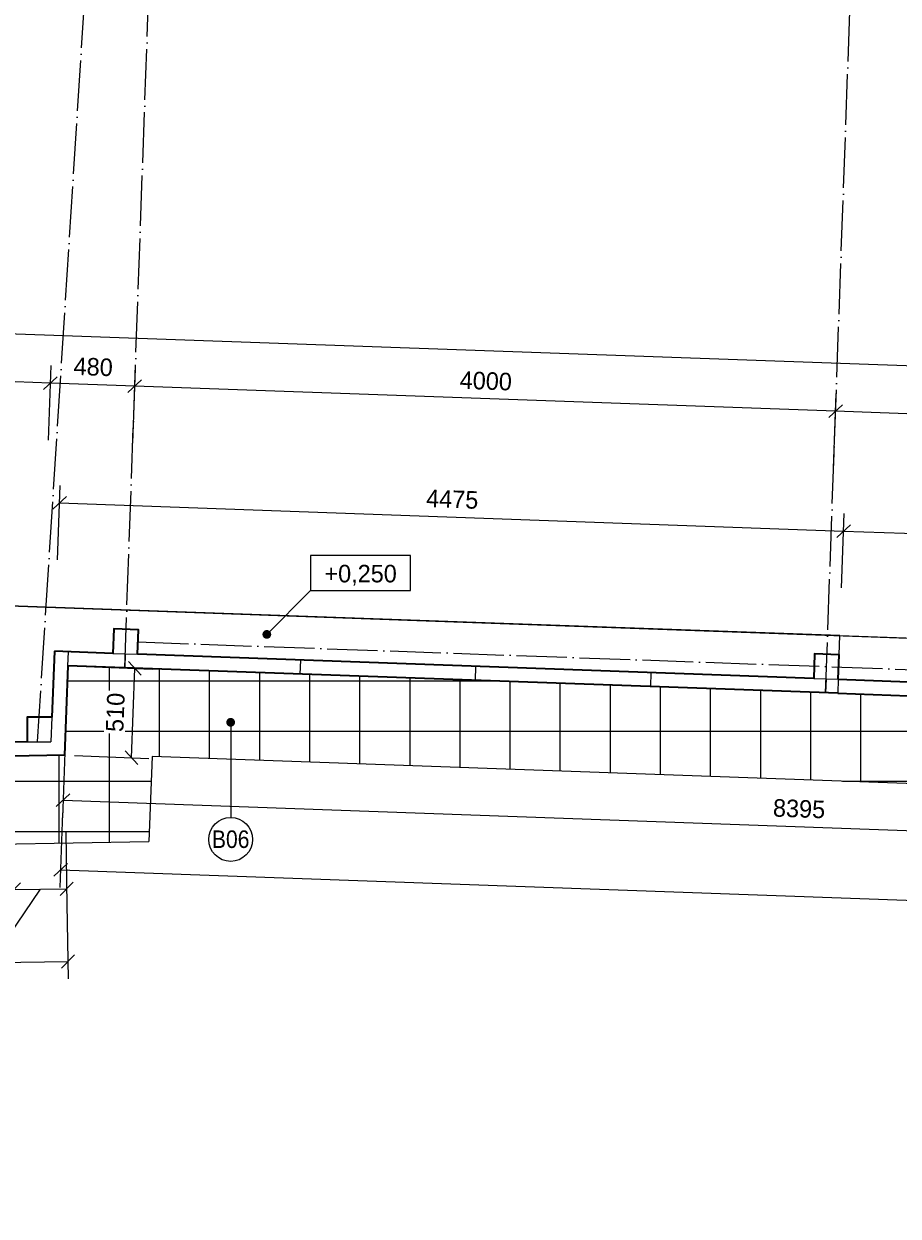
# Model space of a CAD drawing. Header units: millimetres. Extents: x -291499 to 405099, y -171163 to 417446.
# Tile 40 of 256: x -91450 to -86463, y 49246 to 56043. Entities that reach past the tile are written whole.
import ezdxf
from ezdxf.enums import TextEntityAlignment as Align

# ---------------------------------------------------------------- set-up
doc = ezdxf.new("R2010")
doc.units = ezdxf.units.MM
doc.header["$LTSCALE"] = 12
doc.header["$PDMODE"] = 35
doc.header["$PDSIZE"] = -4
doc.linetypes.add('ACAD_ISO04W100', pattern=[30, 24, -3, 0, -3])
for name, color, linetype, lineweight in [('BP_tenka', 82, 'Continuous', 9), ('BP_tlusta', 92, 'Continuous', 15), ('BP_velmi_tlusta', 92, 'Continuous', 35), ('koty', 6, 'Continuous', 9), ('srafy', 6, 'Continuous', 9), ('tlusta', 7, 'Continuous', 15), ('velmi_tlusta', 4, 'Continuous', 35)]:
    doc.layers.add(name, color=color, linetype=linetype, lineweight=lineweight)
doc.layers.add('netisk', color=30, linetype='Continuous', plot=False)
doc.layers.add('vyskove koty', color=6, linetype='Continuous')
doc.styles.add('laplan', font='txt', dxfattribs={"height": 2})
doc.styles.add('laplan N', font='txt')
doc.styles.add('pivovarska', font='txt')
doc.dimstyles.new('laplan', dxfattribs={"dimscale": 0, "dimtxt": 2, "dimasz": 1.5, "dimexe": 2, "dimexo": 0, "dimgap": 1, "dimtad": 1, "dimdec": 0, "dimrnd": 5, "dimzin": 1, "dimtxsty": 'laplan', "dimblk": 'OBLIQUE', "dimcen": 2, "dimclrd": 256, "dimclre": 256, "dimclrt": 256, "dimadec": 0, "dimazin": 0, "dimtfac": 1, "dimtdec": 0, "dimtmove": 1, "dimatfit": 2, "dimfxl": 6.5, "dimfxlon": 1, "dimtfill": 1, "dimlwd": 13, "dimlwe": -1, "dimarcsym": 0})

# ---------------------------------------------------------------- blocks, each defined once
blk = doc.blocks.new('_OBLIQUE')
at = {"color": 0, "linetype": 'ByBlock'}
blk.add_line((-0.5, -0.5), (0.5, 0.5), dxfattribs=at)
blk = doc.blocks.new('*D1223')
at = {"layer": 'Defpoints', "color": 0, "transparency": 16777216}
for p in [(-86820, 53834.9), (-86877.4, 52229.1), (-82879.9, 52086.3)]:
    blk.add_point(p, dxfattribs=at)
at = {"layer": 'koty', "transparency": 16777216}
for p, q in [((-86831.6, 53510.1), (-86816.4, 53934.8)), ((-82834.2, 53367.3), (-82819, 53792))]:
    blk.add_line(p, q, dxfattribs=at)
at = {"layer": 'koty', "lineweight": 13, "transparency": 16777216}
blk.add_line((-82822.6, 53692.1), (-86820, 53834.9), dxfattribs=at)
at = {"layer": 'koty', "lineweight": 13, "transparency": 16777216, "xscale": 75, "yscale": 75, "zscale": 75}
for p, rotation in [((-86820, 53834.9), 177.9539077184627), ((-82822.6, 53692.1), 357.9539077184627)]:
    blk.add_blockref('_OBLIQUE', p, dxfattribs=dict(at, rotation=rotation))
at = {"layer": 'koty', "transparency": 16777216, "insert": (-84817.7, 53864.4), "char_height": 100, "attachment_point": 5, "rotation": 357.95391, "style": 'laplan', "bg_fill": 3, "box_fill_scale": 1.1, "bg_fill_color": 256, "bg_fill_true_color": 13158600, "bg_fill_transparency": 0}
blk.add_mtext('4000', dxfattribs=at)
blk = doc.blocks.new('*D1226')
at = {"layer": 'Defpoints', "color": 0, "transparency": 16777216}
for p in [(-90817.5, 53977.7), (-90874.8, 52371.9), (-86877.4, 52229.1)]:
    blk.add_point(p, dxfattribs=at)
at = {"layer": 'koty', "transparency": 16777216}
for p, q in [((-90829.1, 53652.9), (-90813.9, 54077.6)), ((-86831.6, 53510.1), (-86816.4, 53934.8))]:
    blk.add_line(p, q, dxfattribs=at)
at = {"layer": 'koty', "lineweight": 13, "transparency": 16777216}
blk.add_line((-86820, 53834.9), (-90817.5, 53977.7), dxfattribs=at)
at = {"layer": 'koty', "lineweight": 13, "transparency": 16777216, "xscale": 75, "yscale": 75, "zscale": 75}
for p, rotation in [((-90817.5, 53977.7), 177.9539077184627), ((-86820, 53834.9), 357.9539077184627)]:
    blk.add_blockref('_OBLIQUE', p, dxfattribs=dict(at, rotation=rotation))
at = {"layer": 'koty', "transparency": 16777216, "insert": (-88815.1, 54007.2), "char_height": 100, "attachment_point": 5, "rotation": 357.95391, "style": 'laplan', "bg_fill": 3, "box_fill_scale": 1.1, "bg_fill_color": 256, "bg_fill_true_color": 13158600, "bg_fill_transparency": 0}
blk.add_mtext('4000', dxfattribs=at)
blk = doc.blocks.new('*D1229')
at = {"layer": 'Defpoints', "color": 0, "transparency": 16777216}
for p in [(-91298.4, 53994.9), (-90874.8, 52371.9), (-91371.4, 51952.7)]:
    blk.add_point(p, dxfattribs=at)
at = {"layer": 'koty', "transparency": 16777216}
for p, q in [((-91310, 53670.1), (-91294.9, 54094.8)), ((-90829.1, 53652.9), (-90813.9, 54077.6))]:
    blk.add_line(p, q, dxfattribs=at)
at = {"layer": 'koty', "lineweight": 13, "transparency": 16777216}
blk.add_line((-90817.5, 53977.7), (-91298.4, 53994.9), dxfattribs=at)
at = {"layer": 'koty', "lineweight": 13, "transparency": 16777216, "xscale": 75, "yscale": 75, "zscale": 75}
for p, rotation in [((-91298.4, 53994.9), 177.9539077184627), ((-90817.5, 53977.7), 357.9539077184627)]:
    blk.add_blockref('_OBLIQUE', p, dxfattribs=dict(at, rotation=rotation))
at = {"layer": 'koty', "transparency": 16777216, "insert": (-91054.3, 54087.3), "char_height": 100, "attachment_point": 5, "rotation": 357.95391, "style": 'laplan', "bg_fill": 3, "box_fill_scale": 1.1, "bg_fill_color": 256, "bg_fill_true_color": 13158600, "bg_fill_transparency": 0}
blk.add_mtext('480', dxfattribs=at)
blk = doc.blocks.new('*D1232')
at = {"layer": 'Defpoints', "color": 0, "transparency": 16777216}
for p in [(-93860.2, 54086.4), (-93919.5, 52427.9), (-91371.4, 51952.7)]:
    blk.add_point(p, dxfattribs=at)
at = {"layer": 'koty', "transparency": 16777216}
for p, q in [((-93871.8, 53761.6), (-93856.6, 54186.3)), ((-91310, 53670.1), (-91294.9, 54094.8))]:
    blk.add_line(p, q, dxfattribs=at)
at = {"layer": 'koty', "lineweight": 13, "transparency": 16777216}
blk.add_line((-91298.4, 53994.9), (-93860.2, 54086.4), dxfattribs=at)
at = {"layer": 'koty', "lineweight": 13, "transparency": 16777216, "xscale": 75, "yscale": 75, "zscale": 75}
for p, rotation in [((-93860.2, 54086.4), 177.9539077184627), ((-91298.4, 53994.9), 357.9539077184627)]:
    blk.add_blockref('_OBLIQUE', p, dxfattribs=dict(at, rotation=rotation))
at = {"layer": 'koty', "transparency": 16777216, "insert": (-92575.7, 54141.6), "char_height": 100, "attachment_point": 5, "rotation": 357.95391, "style": 'laplan', "bg_fill": 3, "box_fill_scale": 1.1, "bg_fill_color": 256, "bg_fill_true_color": 13158600, "bg_fill_transparency": 0}
blk.add_mtext('2565', dxfattribs=at)
blk = doc.blocks.new('*D1244')
at = {"layer": 'Defpoints', "color": 0, "transparency": 16777216}
for p in [(-93860.2, 54086.4), (-66732.3, 53391.8), (-66742.1, 53117.6)]:
    blk.add_point(p, dxfattribs=at)
at = {"layer": 'koty', "transparency": 16777216}
for p, q in [((-93860.2, 54086.4), (-93846.8, 54460.6)), ((-66742.1, 53117.6), (-66728.7, 53491.8))]:
    blk.add_line(p, q, dxfattribs=at)
at = {"layer": 'koty', "lineweight": 13, "transparency": 16777216}
blk.add_line((-93850.4, 54360.7), (-66732.3, 53391.8), dxfattribs=at)
at = {"layer": 'koty', "lineweight": 13, "transparency": 16777216, "xscale": 75, "yscale": 75, "zscale": 75}
for p, rotation in [((-93850.4, 54360.7), 177.9539077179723), ((-66732.3, 53391.8), 357.9539077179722)]:
    blk.add_blockref('_OBLIQUE', p, dxfattribs=dict(at, rotation=rotation))
at = {"layer": 'koty', "transparency": 16777216, "insert": (-80287.8, 53977.2), "char_height": 100, "attachment_point": 5, "rotation": 357.95391, "style": 'laplan', "bg_fill": 3, "box_fill_scale": 1.1, "bg_fill_color": 256, "bg_fill_true_color": 13158600, "bg_fill_transparency": 0}
blk.add_mtext('27135', dxfattribs=at)
blk = doc.blocks.new('*D1258')
at = {"layer": 'Defpoints', "color": 0, "transparency": 16777216}
for p in [(-91519.6, 51868.9), (-91218.7, 51874), (-91205.7, 51112.7)]:
    blk.add_point(p, dxfattribs=at)
at = {"layer": 'koty', "transparency": 16777216}
for p, q in [((-91512.2, 51432.5), (-91504.9, 51007.6)), ((-91211.3, 51437.6), (-91204, 51012.7))]:
    blk.add_line(p, q, dxfattribs=at)
at = {"layer": 'koty', "lineweight": 13, "transparency": 16777216}
for p, q in [((-91356.2, 51110.1), (-91535.4, 50845.1)), ((-91506.6, 51107.5), (-91205.7, 51112.7)), ((-91535.4, 50845.1), (-91890.4, 50839))]:
    blk.add_line(p, q, dxfattribs=at)
at = {"layer": 'koty', "lineweight": 13, "transparency": 16777216, "xscale": 75, "yscale": 75, "zscale": 75}
for p, rotation in [((-91506.6, 51107.5), 180.9789874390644), ((-91205.7, 51112.7), 0.9789874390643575)]:
    blk.add_blockref('_OBLIQUE', p, dxfattribs=dict(at, rotation=rotation))
at = {"layer": 'koty', "transparency": 16777216, "insert": (-91714.6, 50943), "char_height": 100, "attachment_point": 5, "rotation": 0.97899, "style": 'laplan', "bg_fill": 3, "box_fill_scale": 1.1, "bg_fill_color": 256, "bg_fill_true_color": 13158600, "bg_fill_transparency": 0}
blk.add_mtext('300', dxfattribs=at)
blk = doc.blocks.new('*D1266')
at = {"layer": 'Defpoints', "color": 0, "transparency": 16777216}
for p in [(-91218.7, 51874), (-93919.5, 51827.9), (-91198.6, 50698)]:
    blk.add_point(p, dxfattribs=at)
at = {"layer": 'koty', "transparency": 16777216}
for p, q in [((-91204.2, 51023), (-91196.9, 50598)), ((-93904.9, 50976.8), (-93897.7, 50551.9))]:
    blk.add_line(p, q, dxfattribs=at)
at = {"layer": 'koty', "lineweight": 13, "transparency": 16777216}
blk.add_line((-93899.4, 50651.9), (-91198.6, 50698), dxfattribs=at)
at = {"layer": 'koty', "lineweight": 13, "transparency": 16777216, "xscale": 75, "yscale": 75, "zscale": 75}
for p, rotation in [((-91198.6, 50698), 0.9789874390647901), ((-93899.4, 50651.9), 180.9789874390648)]:
    blk.add_blockref('_OBLIQUE', p, dxfattribs=dict(at, rotation=rotation))
at = {"layer": 'koty', "transparency": 16777216, "insert": (-92550.7, 50775.9), "char_height": 100, "attachment_point": 5, "rotation": 0.97899, "style": 'laplan', "bg_fill": 3, "box_fill_scale": 1.1, "bg_fill_color": 256, "bg_fill_true_color": 13158600, "bg_fill_transparency": 0}
blk.add_mtext('2700', dxfattribs=at)
blk = doc.blocks.new('*D1267')
at = {"layer": 'Defpoints', "color": 0, "transparency": 16777216}
for p in [(-91199.1, 52383.5), (-90817.2, 52368.9), (-91218.7, 51874)]:
    blk.add_point(p, dxfattribs=at)
at = {"layer": 'koty', "transparency": 16777216}
for p, q in [((-91142, 52381.3), (-90717.3, 52365)), ((-91161.6, 51871.8), (-90736.9, 51855.5))]:
    blk.add_line(p, q, dxfattribs=at)
at = {"layer": 'koty', "lineweight": 13, "transparency": 16777216}
blk.add_line((-90836.8, 51859.3), (-90817.2, 52368.9), dxfattribs=at)
at = {"layer": 'koty', "lineweight": 13, "transparency": 16777216, "xscale": 75, "yscale": 75, "zscale": 75}
for p, rotation in [((-90817.2, 52368.9), 87.79915731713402), ((-90836.8, 51859.3), 267.799157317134)]:
    blk.add_blockref('_OBLIQUE', p, dxfattribs=dict(at, rotation=rotation))
at = {"layer": 'koty', "transparency": 16777216, "insert": (-90927.9, 52118), "char_height": 100, "attachment_point": 5, "rotation": 87.79916, "style": 'laplan', "bg_fill": 3, "box_fill_scale": 1.1, "bg_fill_color": 256, "bg_fill_true_color": 13158600, "bg_fill_transparency": 0}
blk.add_mtext('510', dxfattribs=at)
blk = doc.blocks.new('*D1300')
at = {"layer": 'Defpoints', "color": 0, "transparency": 16777216}
for p in [(-86774.4, 53151.8), (-91276, 52466.3), (-86804.6, 52306.6)]:
    blk.add_point(p, dxfattribs=at)
at = {"layer": 'koty', "transparency": 16777216}
for p, q in [((-91257.4, 52986.8), (-91242.2, 53411.5)), ((-86786, 52827), (-86770.8, 53251.7))]:
    blk.add_line(p, q, dxfattribs=at)
at = {"layer": 'koty', "lineweight": 13, "transparency": 16777216}
blk.add_line((-91245.8, 53311.6), (-86774.4, 53151.8), dxfattribs=at)
at = {"layer": 'koty', "lineweight": 13, "transparency": 16777216, "xscale": 75, "yscale": 75, "zscale": 75}
for p, rotation in [((-91245.8, 53311.6), 177.9539077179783), ((-86774.4, 53151.8), 357.9539077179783)]:
    blk.add_blockref('_OBLIQUE', p, dxfattribs=dict(at, rotation=rotation))
at = {"layer": 'koty', "transparency": 16777216, "insert": (-89006.5, 53332.6), "char_height": 100, "attachment_point": 5, "rotation": 357.95391, "style": 'laplan', "bg_fill": 3, "box_fill_scale": 1.1, "bg_fill_color": 256, "bg_fill_true_color": 13158600, "bg_fill_transparency": 0}
blk.add_mtext('4475', dxfattribs=at)
blk = doc.blocks.new('*D1301')
at = {"layer": 'Defpoints', "color": 0, "transparency": 16777216}
for p in [(-84675.7, 53076.8), (-86804.6, 52306.6), (-84705.9, 52231.6)]:
    blk.add_point(p, dxfattribs=at)
at = {"layer": 'koty', "transparency": 16777216}
for p, q in [((-86786, 52827), (-86770.8, 53251.7)), ((-84687.3, 52752), (-84672.1, 53176.8))]:
    blk.add_line(p, q, dxfattribs=at)
at = {"layer": 'koty', "lineweight": 13, "transparency": 16777216}
blk.add_line((-86774.4, 53151.8), (-84675.7, 53076.8), dxfattribs=at)
at = {"layer": 'koty', "lineweight": 13, "transparency": 16777216, "xscale": 75, "yscale": 75, "zscale": 75}
for p, rotation in [((-86774.4, 53151.8), 177.9539077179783), ((-84675.7, 53076.8), 357.9539077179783)]:
    blk.add_blockref('_OBLIQUE', p, dxfattribs=dict(at, rotation=rotation))
at = {"layer": 'koty', "transparency": 16777216, "char_height": 100, "attachment_point": 5, "rotation": 357.95391, "style": 'laplan', "bg_fill": 3, "box_fill_scale": 1.1, "bg_fill_color": 256, "bg_fill_true_color": 13158600, "bg_fill_transparency": 0}
for s, insert in [('2100', (-85721.4, 53215.3)), ('2250', (-85728.6, 53013.4))]:
    blk.add_mtext(s, dxfattribs=dict(at, insert=insert))
blk = doc.blocks.new('*D1307')
at = {"layer": 'Defpoints', "color": 0, "transparency": 16777216}
for p in [(-91199.1, 52383.5), (-82810, 52083.8), (-82837.3, 51317.4)]:
    blk.add_point(p, dxfattribs=at)
at = {"layer": 'koty', "transparency": 16777216}
for p, q in [((-91214.9, 51941.9), (-91230.1, 51517.2)), ((-82825.7, 51642.2), (-82840.9, 51217.5))]:
    blk.add_line(p, q, dxfattribs=at)
at = {"layer": 'koty', "lineweight": 13, "transparency": 16777216}
blk.add_line((-91226.5, 51617.1), (-82837.3, 51317.4), dxfattribs=at)
at = {"layer": 'koty', "lineweight": 13, "transparency": 16777216, "xscale": 75, "yscale": 75, "zscale": 75}
for p, rotation in [((-91226.5, 51617.1), 177.9539077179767), ((-82837.3, 51317.4), 357.9539077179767)]:
    blk.add_blockref('_OBLIQUE', p, dxfattribs=dict(at, rotation=rotation))
at = {"layer": 'koty', "transparency": 16777216, "insert": (-87028.3, 51568.3), "char_height": 100, "attachment_point": 5, "rotation": 357.95391, "style": 'laplan', "bg_fill": 3, "box_fill_scale": 1.1, "bg_fill_color": 256, "bg_fill_true_color": 13158600, "bg_fill_transparency": 0}
blk.add_mtext('8395', dxfattribs=at)
blk = doc.blocks.new('*D1312')
at = {"layer": 'Defpoints', "color": 0, "transparency": 16777216}
for p in [(-91204.1, 52244.7), (-66801.6, 51372.9), (-66838.2, 50348.6)]:
    blk.add_point(p, dxfattribs=at)
at = {"layer": 'koty', "transparency": 16777216}
for p, q in [((-91229.1, 51545.2), (-91244.3, 51120.5)), ((-66826.6, 50673.4), (-66841.7, 50248.7))]:
    blk.add_line(p, q, dxfattribs=at)
at = {"layer": 'koty', "lineweight": 13, "transparency": 16777216}
blk.add_line((-91240.7, 51220.4), (-66838.2, 50348.6), dxfattribs=at)
at = {"layer": 'koty', "lineweight": 13, "transparency": 16777216, "xscale": 75, "yscale": 75, "zscale": 75}
for p, rotation in [((-91240.7, 51220.4), 177.9539077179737), ((-66838.2, 50348.6), 357.9539077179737)]:
    blk.add_blockref('_OBLIQUE', p, dxfattribs=dict(at, rotation=rotation))
at = {"layer": 'koty', "transparency": 16777216, "insert": (-79035.8, 50885.5), "char_height": 100, "attachment_point": 5, "rotation": 357.95391, "style": 'laplan', "bg_fill": 3, "box_fill_scale": 1.1, "bg_fill_color": 256, "bg_fill_true_color": 13158600, "bg_fill_transparency": 0}
blk.add_mtext('24420', dxfattribs=at)
blk = doc.blocks.new('*U682')
at = {"layer": 'vyskove koty', "linetype": 'ByBlock', "transparency": 16777216}
blk.add_line((-10.7, -7), (-5.7, -2), dxfattribs=at)
blk.add_lwpolyline([(-5.7, -2), (5.7, -2), (5.7, 2), (-5.7, 2)], close=True, dxfattribs=at)
at = {"layer": 'vyskove koty', "linetype": 'ByBlock', "ltscale": 200, "transparency": 16777216, "const_width": 0.5}
blk.add_lwpolyline([(-10.7, -7.25, -1), (-10.7, -6.75, -1)], format="xyb", close=True, dxfattribs=at)
at = {"layer": 'vyskove koty', "linetype": 'ByBlock', "transparency": 16777216, "style": 'pivovarska'}
for tag, p in [('VYSKA', (0, -0.24)), ('VYSKA_POPIS1', (0, -4.04)), ('VYSKA_POPIS2', (0.2, -7.54)), ('VYSKA_POPIS3', (0.2, -11.04))]:
    blk.add_attdef(tag, text='', height=2, dxfattribs=at).set_placement(p, align=Align.MIDDLE)
blk = doc.blocks.new('*U1317')
at = {"color": 0, "linetype": 'ByBlock'}
blk.add_line((-13.36, 0), (-2.5, 0), dxfattribs=at)
at = {"color": 0, "linetype": 'ByBlock', "ltscale": 200, "const_width": 0.5}
blk.add_lwpolyline([(-13.36, -0.25, 1), (-13.36, 0.25, 1)], format="xyb", close=True, dxfattribs=at)
at = {"color": 0, "linetype": 'ByBlock'}
blk.add_circle((0, 0), 2.5, dxfattribs=at)
at = {"color": 0, "linetype": 'ByBlock', "style": 'laplan N', "width": 0.9}
blk.add_attdef('OZNACENI', text='', height=2, rotation=90, dxfattribs=at).set_placement((-0.03, 0), align=Align.MIDDLE_CENTER)

msp = doc.modelspace()

# ---------------------------------------------------------------- linework, layer by layer
at = {"layer": 'BP_tlusta'}
for p, q in [((-86799.6, 52446.5), (-86795.6, 52556.4)), ((-86804.6, 52306.6), (-86807.4, 52226.6)), ((-90718.7, 51866.1), (-90737.2, 51382.2)), ((-74595.5, 51290), (-90718.7, 51866.1)), ((-93419.5, 51336.3), (-90737.2, 51382.2))]:
    msp.add_line(p, q, dxfattribs=at)
at = {"layer": 'BP_velmi_tlusta'}
for p, q in [((-86804.6, 52306.6), (-84705.9, 52231.6)), ((-86807.4, 52226.6), (-84708.8, 52151.7))]:
    msp.add_line(p, q, dxfattribs=at)
at = {"layer": 'koty'}
for p, q in [((-90872, 52451.9), (-90874.8, 52371.9)), ((-89872.6, 52416.2), (-89875.5, 52336.2)), ((-88873.2, 52380.5), (-88876.1, 52300.5)), ((-87873.9, 52344.8), (-87876.7, 52264.8)), ((-86874.5, 52309.1), (-86877.4, 52229.1))]:
    msp.add_line(p, q, dxfattribs=at)
at = {"layer": 'netisk'}
msp.add_lwpolyline([(-93919.5, 58047.9), (-93919.5, 52157.9), (-92720.8, 52178.4), (-91525.3, 52198.8), (-91534.3, 52725.7), (-66796.6, 51835.2), (-66796.6, 56745.1), (-91169.5, 57615.8), (-91169.5, 57827.9), (-93919.5, 57827.9)], close=True, dxfattribs=at)
at = {"layer": 'tlusta', "linetype": 'ACAD_ISO04W100'}
for p, q in [((-91371.4, 51952.7), (-90989.5, 57977.9)), ((-90874.8, 52371.9), (-90676.3, 57928.4)), ((-86877.4, 52229.1), (-86678.9, 57785.6)), ((-90799.5, 52519.4), (-67114.6, 51673.2))]:
    msp.add_line(p, q, dxfattribs=at)
at = {"layer": 'tlusta'}
for p, q in [((-91199.1, 52383.5), (-91196.1, 52463.5)), ((-90941.9, 52454.4), (-90802, 52449.4)), ((-86944.5, 52311.6), (-86804.6, 52306.6))]:
    msp.add_line(p, q, dxfattribs=at)
msp.add_lwpolyline([(-86795.6, 52556.4), (-91534.3, 52725.7)], dxfattribs=at)
at = {"layer": 'velmi_tlusta'}
for p, q in [((-91276, 52466.3), (-91290.5, 52090.3)), ((-91199.1, 52383.5), (-91218.7, 51874)), ((-86807.4, 52226.6), (-91199.1, 52383.5)), ((-91430.5, 51950.4), (-91521, 51948.9)), ((-91218.7, 51874), (-91519.6, 51868.9))]:
    msp.add_line(p, q, dxfattribs=at)
for points in [[(-90802, 52449.4), (-90797, 52589.3), (-90936.9, 52594.3), (-90941.9, 52454.4)], [(-90941.9, 52454.4), (-91276, 52466.3)], [(-86944.5, 52311.6), (-90802, 52449.4)], [(-86804.6, 52306.6), (-86799.6, 52446.5), (-86939.5, 52451.5), (-86944.5, 52311.6)], [(-91290.5, 52090.3), (-91430.5, 52090.3), (-91430.5, 51950.3)]]:
    msp.add_lwpolyline(points, dxfattribs=at)

# ---------------------------------------------------------------- next in the draw order: dimensions: what is measured, and where the dimension line sits
at = {"layer": 'koty'}
dim = msp.add_linear_dim(base=(-86820, 53834.9), p1=(-82879.9, 52086.3), p2=(-86877.4, 52229.1), angle=357.95391, dimstyle='laplan', dxfattribs=at)
dim.commit()
dim.dimension.update_dxf_attribs({"geometry": '*D1223', "text_midpoint": (-84817.7, 53864.4)})

# ---------------------------------------------------------------- next in the draw order: dimensions: what is measured, and where the dimension line sits
dim = msp.add_linear_dim(base=(-90817.5, 53977.7), p1=(-86877.4, 52229.1), p2=(-90874.8, 52371.9), angle=357.95391, dimstyle='laplan', dxfattribs=at)
dim.commit()
dim.dimension.update_dxf_attribs({"geometry": '*D1226', "text_midpoint": (-88815.1, 54007.2)})

# ---------------------------------------------------------------- next in the draw order: linework, layer by layer
at = {"layer": 'BP_tlusta'}
msp.add_line((-86795.6, 52556.4), (-84697, 52481.4), dxfattribs=at)

# ---------------------------------------------------------------- next in the draw order: dimensions: what is measured, and where the dimension line sits
at = {"layer": 'koty'}
dim = msp.add_linear_dim(base=(-91298.4, 53994.9), p1=(-90874.8, 52371.9), p2=(-91371.4, 51952.7), angle=357.95391, dimstyle='laplan', dxfattribs=at)
dim.commit()
dim.dimension.update_dxf_attribs({"geometry": '*D1229', "text_midpoint": (-91054.3, 54087.3)})

# ---------------------------------------------------------------- next in the draw order: dimensions: what is measured, and where the dimension line sits
dim = msp.add_linear_dim(base=(-93860.2, 54086.4), p1=(-91371.4, 51952.7), p2=(-93919.5, 52427.9), angle=357.95391, dimstyle='laplan', dxfattribs=at)
dim.commit()
dim.dimension.update_dxf_attribs({"geometry": '*D1232', "text_midpoint": (-92575.7, 54141.6)})

# ---------------------------------------------------------------- next in the draw order: hatches: boundary and pattern name
at = {"layer": 'srafy', "transparency": 33554610}
h = msp.add_hatch(dxfattribs=at)
h.set_pattern_fill('ANSI37', color=92, scale=90, angle=45)
h.set_pattern_definition([(90, (-100677.63, 49724.92), (-285.75, 0), []), (180, (-100677.63, 49724.92), (-6e-14, -285.75), [])])
h.paths.add_polyline_path([(-73837.5, 42291.6), (-73837.5, 43241.6), (-73537.5, 43241.6), (-73537.5, 42291.6)])
h.paths.add_polyline_path([(-74162.5, 42391.6), (-74162.5, 42491.6), (-73837.5, 42491.6), (-73837.5, 42391.6)])
h.paths.add_polyline_path([(-73537.5, 42391.6), (-73537.5, 42491.6), (-73212.5, 42491.6), (-73212.5, 42391.6)])
h.paths.add_polyline_path([(-73212.5, 43141.6), (-73212.5, 43041.6), (-73537.5, 43041.6), (-73537.5, 43141.6)])
h.paths.add_polyline_path([(-73837.5, 43141.6), (-73837.5, 43041.6), (-74162.5, 43041.6), (-74162.5, 43141.6)])
h.paths.add_polyline_path([(-73796.8, 44079.2), (-74121.8, 44079.2), (-74121.8, 44179.2), (-73796.8, 44179.2)])
h.paths.add_polyline_path([(-73496.8, 43979.2), (-73796.8, 43979.2), (-73796.8, 44929.2), (-73496.8, 44929.2)])
h.paths.add_polyline_path([(-73171.8, 44179.2), (-73171.8, 44079.2), (-73496.8, 44079.2), (-73496.8, 44179.2)])
h.paths.add_polyline_path([(-73171.8, 44829.2), (-73171.8, 44729.2), (-73496.8, 44729.2), (-73496.8, 44829.2)])
h.paths.add_polyline_path([(-73796.8, 44729.2), (-74121.8, 44729.2), (-74121.8, 44829.2), (-73796.8, 44829.2)])
h.paths.add_polyline_path([(-74127.2, 46526.5), (-73802.2, 46526.5), (-73802.2, 46426.5), (-74127.2, 46426.5)])
h.paths.add_polyline_path([(-73502.2, 45676.5), (-73802.2, 45676.5), (-73802.2, 46626.5), (-73502.2, 46626.5)])
h.paths.add_polyline_path([(-73177.2, 46526.5), (-73177.2, 46426.5), (-73502.2, 46426.5), (-73502.2, 46526.5)])
h.paths.add_polyline_path([(-73802.2, 45876.5), (-73802.2, 45776.5), (-74127.2, 45776.5), (-74127.2, 45876.5)])
h.paths.add_polyline_path([(-73177.2, 45876.5), (-73177.2, 45776.5), (-73502.2, 45776.5), (-73502.2, 45876.5)])
h.paths.add_polyline_path([(-93419.5, 51336.3), (-90737.2, 51382.2), (-90720, 51866.1), (-74595.5, 51290), (-74694.4, 41834.2), (-73646.7, 41784.3), (-73228.3, 40661), (-72856.8, 40620.1), (-72856.8, 40525.9), (-72234.3, 40525.9), (-72144.3, 46609.3), (-74148.5, 46746.3), (-74107.9, 51272.6), (-72074.1, 51200), (-72066.6, 51700), (-91199.1, 52383.5), (-91218.7, 51874), (-93919.4, 51827.9), (-93919.5, 40525.9), (-93419.5, 40525.9)])

# ---------------------------------------------------------------- next in the draw order: linework, layer by layer
at = {"layer": 'tlusta'}
for p in [(-91290.5, 52090.3), (-91430.5, 51950.3)]:
    msp.add_line(p, (-91295.8, 51950.3), dxfattribs=at)

# ---------------------------------------------------------------- next in the draw order: dimensions: what is measured, and where the dimension line sits
at = {"layer": 'koty'}
dim = msp.add_aligned_dim(p1=(-93860.2, 54086.4), p2=(-66742.1, 53117.6), distance=274.4, dimstyle='laplan', dxfattribs=at)
dim.commit()
dim.dimension.update_dxf_attribs({"geometry": '*D1244', "text_midpoint": (-80287.8, 53977.2)})

# ---------------------------------------------------------------- next in the draw order: dimensions: what is measured, and where the dimension line sits
dim = msp.add_linear_dim(base=(-91205.7, 51112.7), p1=(-91519.6, 51868.9), p2=(-91218.7, 51874), angle=180.97899, dimstyle='laplan', dxfattribs=at)
dim.commit()
dim.dimension.update_dxf_attribs({"geometry": '*D1258', "text_midpoint": (-91585.4, 50844.2), "dimtype": 160})

# ---------------------------------------------------------------- next in the draw order: dimensions: what is measured, and where the dimension line sits
dim = msp.add_aligned_dim(p1=(-93919.5, 51827.9), p2=(-91218.7, 51874), distance=-1176.1, dimstyle='laplan', dxfattribs=at)
dim.commit()
dim.dimension.update_dxf_attribs({"geometry": '*D1266', "text_midpoint": (-92550.7, 50775.9)})

# ---------------------------------------------------------------- next in the draw order: dimensions: what is measured, and where the dimension line sits
dim = msp.add_aligned_dim(p1=(-91218.7, 51874), p2=(-91199.1, 52383.5), distance=-382.2, dimstyle='laplan', dxfattribs=at)
dim.commit()
dim.dimension.update_dxf_attribs({"geometry": '*D1267', "text_midpoint": (-90927.9, 52118)})

# ---------------------------------------------------------------- next in the draw order: dimensions: what is measured, and where the dimension line sits
dim = msp.add_aligned_dim(p1=(-91276, 52466.3), p2=(-86804.6, 52306.6), distance=845.8, dimstyle='laplan', dxfattribs=at)
dim.commit()
dim.dimension.update_dxf_attribs({"geometry": '*D1300', "text_midpoint": (-89006.5, 53332.6)})

# ---------------------------------------------------------------- next in the draw order: block references
at = {"layer": 'vyskove koty', "xscale": 50, "yscale": 50, "zscale": 50}
msp.add_blockref('*U682', (-89529.2, 52912.4), dxfattribs=at).add_auto_attribs({'VYSKA': '+0,250'})

# ---------------------------------------------------------------- next in the draw order: dimensions: what is measured, and where the dimension line sits
at = {"layer": 'koty'}
dim = msp.add_linear_dim(base=(-84675.7, 53076.8), p1=(-86804.6, 52306.6), p2=(-84705.9, 52231.6), angle=177.95391, text='<>\\X2250', dimstyle='laplan', dxfattribs=at)
dim.commit()
dim.dimension.update_dxf_attribs({"geometry": '*D1301', "text_midpoint": (-85725, 53114.3)})

# ---------------------------------------------------------------- next in the draw order: dimensions: what is measured, and where the dimension line sits
dim = msp.add_aligned_dim(p1=(-91199.1332, 52383.5362), p2=(-82809.969, 52083.823), distance=-766.8996, dimstyle='laplan', dxfattribs=at)
dim.commit()
dim.dimension.update_dxf_attribs({"geometry": '*D1307', "text_midpoint": (-87028.3235, 51568.2759)})

# ---------------------------------------------------------------- next in the draw order: dimensions: what is measured, and where the dimension line sits
dim = msp.add_aligned_dim(p1=(-91204.1, 52244.7), p2=(-66801.6, 51372.9), distance=-1024.9, dimstyle='laplan', dxfattribs=at)
dim.commit()
dim.dimension.update_dxf_attribs({"geometry": '*D1312', "text_midpoint": (-79035.8, 50885.5)})

# ---------------------------------------------------------------- next in the draw order: block references
at = {"layer": 'BP_tenka', "xscale": 50, "yscale": 50, "zscale": 50, "rotation": 270}
msp.add_blockref('*U1317', (-90270.4, 51393.4), dxfattribs=at).add_auto_attribs({'OZNACENI': 'B06'})

doc.saveas('drawing.dxf')
